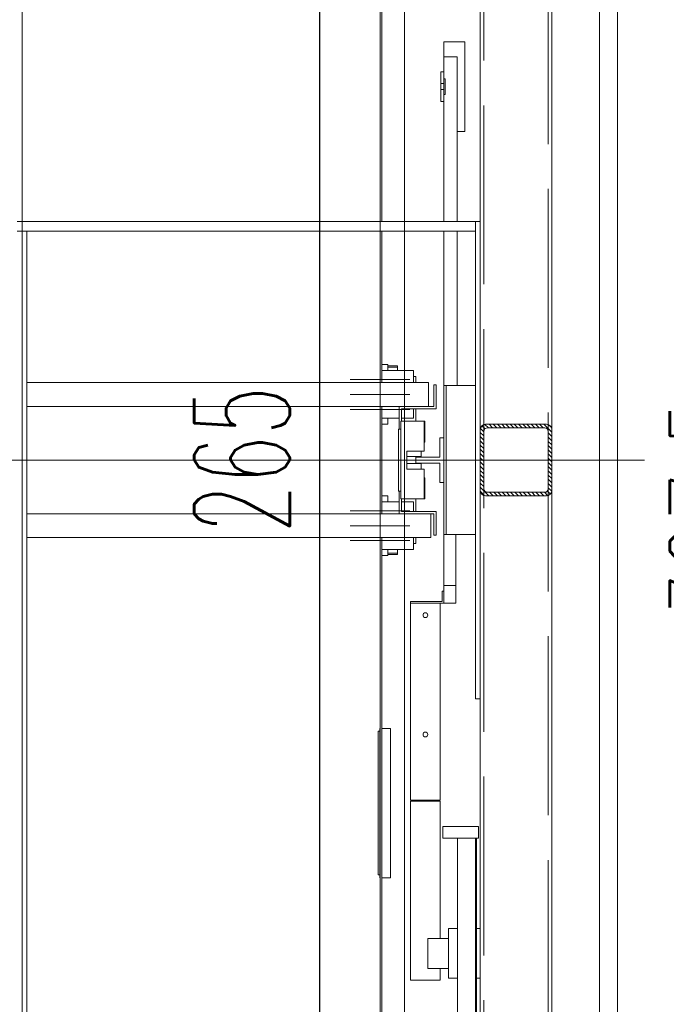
# Model space of a CAD drawing. Header units: millimetres. Extents: x 402 to 79005, y -7782 to 89952.
# Tile 181 of 256: x 26389 to 26497, y 29558 to 29723. Entities that reach past the tile are written whole.
import ezdxf

# ---------------------------------------------------------------- set-up
doc = ezdxf.new("R2010")
doc.units = ezdxf.units.MM
doc.header["$LTSCALE"] = 10
doc.linetypes.add('ACAD_ISO02W100', pattern=[15, 12, -3])
doc.layers.get('0').update_dxf_attribs({"lineweight": 0})
doc.layers.get('Defpoints').update_dxf_attribs({"color": 253})
for name, color, linetype, lineweight in [('0_A_DŹWIG OSOBOWY', 5, 'Continuous', 0), ('0_A_WYMIAROWANIE', 1, 'Continuous', 5), ('0_SZKLANA ELEWACJA SZYBU WINDOWEGO', 132, 'Continuous', 0), ('0_wymiarowanie', 1, 'Continuous', 0), ('A_SZYB WINDOWY', 7, 'Continuous', 0), ('AS_Belki', 145, 'Continuous', 0)]:
    doc.layers.add(name, color=color, linetype=linetype, lineweight=lineweight)
doc.styles.add('SIMPLEXD', font='simplex.shx', dxfattribs={"width": 0.6})
doc.dimstyles.new('1-100', dxfattribs={"dimtxt": 16, "dimasz": 5, "dimexe": 0, "dimexo": 0, "dimgap": 5, "dimtad": 1, "dimdec": 1, "dimtxsty": 'SIMPLEXD', "dimcen": 5, "dimclrt": 256, "dimadec": 0, "dimazin": 0, "dimtfac": 1, "dimtdec": 0, "dimtix": 1, "dimtmove": 1, "dimatfit": 3, "dimldrblk": 'LP', "dimfxl": 0, "dimarcsym": 0})

# ---------------------------------------------------------------- blocks, each defined once
blk = doc.blocks.new('zw$BBA8')
for p, q in [((630.1, 106.1), (630.1, 3306.1)), ((1598.1, 181.1), (1598.1, 3231.1)), ((1398.1, 2106.1), (1398.1, 3031.1)), ((1398.1, 3031.1), (1398.1, 381.1)), ((1271.1, 616.1), (1271.1, 2796.1)), ((1271.1, 616.1), (1271.1, 2796.1)), ((1271.1, 616.1), (1271.1, 2796.1)), ((1271.1, 616.1), (1271.1, 2796.1)), ((1233.1, 2106.1), (1233.1, 2759.1)), ((1230.1, 2756.1), (1230.1, 2106.1)), ((1230.1, 1916.1), (1230.1, 2756.1)), ((1372.1, 2407.1), (1337.1, 2407.1)), ((1337.1, 2407.1), (1337.1, 2382.1)), ((1372.1, 2257.1), (1372.1, 2407.1)), ((1359.1, 2382.1), (1337.1, 2382.1)), ((1337.1, 2382.1), (1337.1, 2345.4)), ((1359.1, 2106.1), (1359.1, 2382.1)), ((1337.1, 2357.1), (1332.1, 2357.1)), ((1332.1, 2357.1), (1332.1, 2337.1)), ((1337.1, 2337.1), (1337.1, 2357.1)), ((1339.1, 2345.4), (1337.1, 2345.4)), ((1337.1, 2345.4), (1337.1, 2318.9)), ((1339.1, 2318.9), (1339.1, 2345.4)), ((1337.1, 2337.1), (1332.1, 2337.1)), ((1332.1, 2337.1), (1332.1, 2327.1)), ((1337.1, 2327.1), (1337.1, 2337.1)), ((1332.1, 2327.1), (1337.1, 2327.1)), ((1332.1, 2327.1), (1332.1, 2307.1)), ((1337.1, 2307.1), (1337.1, 2327.1)), ((1337.1, 2318.9), (1337.1, 2106.1)), ((1337.1, 2318.9), (1339.1, 2318.9)), ((1332.1, 2307.1), (1337.1, 2307.1)), ((1359.1, 2257.1), (1372.1, 2257.1)), ((1390.1, 2106.1), (622.1, 2106.1)), ((1390.1, 2090.1), (1390.1, 2106.1)), ((1398.1, 2106.1), (1390.1, 2106.1)), ((1390.1, 2106.1), (1390.1, 1306.1)), ((1398.1, 1306.1), (1398.1, 2106.1)), ((622.1, 2090.1), (1390.1, 2090.1)), ((638.1, 2090.1), (622.1, 2090.1)), ((638.1, 381.1), (638.1, 2090.1)), ((1230.1, 2090.1), (1230.1, 1916.1)), ((1233.1, 1836.1), (1233.1, 2090.1)), ((1337.1, 2090.1), (1337.1, 1831.1)), ((1359.1, 1831.1), (1359.1, 2090.1)), ((1230.1, 1916.1), (1230.1, 1906.1)), ((630.1, 1498.1), (630.1, 1914.1)), ((1230.1, 1906.1), (1230.1, 1776.1)), ((1235, 1866.1), (1233.1, 1866.1)), ((1239.3, 1866.1), (1235, 1866.1)), ((1242.1, 1866.1), (1239.3, 1866.1)), ((1243.1, 1866.1), (1242.1, 1866.1)), ((1243.1, 1856.1), (1243.1, 1866.1)), ((1251.5, 1856.1), (1233.1, 1856.1)), ((1259.1, 1864.1), (1243.1, 1864.1)), ((1243.1, 1862.1), (1259.1, 1862.1)), ((1259.1, 1862.1), (1243.1, 1862.1)), ((1269.7, 1856.1), (1251.5, 1856.1)), ((1259.1, 1862.1), (1259.1, 1864.1)), ((1259.1, 1856.1), (1259.1, 1862.1)), ((1281.8, 1856.1), (1269.7, 1856.1)), ((1286.1, 1856.1), (1281.8, 1856.1)), ((1286.1, 1836.1), (1286.1, 1856.1)), ((1311.1, 1836.1), (638.1, 1836.1)), ((1180.1, 1841.1), (1280.1, 1841.1)), ((1290.1, 1846.1), (1286.1, 1846.1)), ((1290.1, 1836.1), (1290.1, 1846.1)), ((1311.1, 1796.1), (1311.1, 1836.1)), ((1324.1, 1832.1), (1320.1, 1832.1)), ((1320.1, 1832.1), (1320.1, 1796.1)), ((1324.1, 1792.1), (1324.1, 1832.1)), ((1180.1, 1816.1), (1280.1, 1816.1)), ((1341.1, 1831.1), (1337.1, 1831.1)), ((1337.1, 1831.1), (1337.1, 1581.1)), ((1390.1, 1831.1), (1341.1, 1831.1)), ((1341.1, 1831.1), (1341.1, 1581.1)), ((1341.1, 1581.1), (1341.1, 1831.1)), ((638.1, 1796.1), (1311.1, 1796.1)), ((1180.1, 1791.1), (1280.1, 1791.1)), ((1233.1, 1616.1), (1233.1, 1796.1)), ((1320.1, 1796.1), (1262.1, 1796.1)), ((1262.1, 1796.1), (1262.1, 1758.1)), ((1266.1, 1792.1), (1324.1, 1792.1)), ((1266.1, 1771.1), (1266.1, 1792.1)), ((1286.1, 1776.1), (1286.1, 1792.1)), ((1290.1, 1771.1), (1290.1, 1792.1)), ((1230.1, 1776.1), (1230.1, 1756.1)), ((1233.1, 1776.1), (1251.5, 1776.1)), ((1233.1, 1766.1), (1235, 1766.1)), ((1235, 1766.1), (1239.3, 1766.1)), ((1239.3, 1766.1), (1242.1, 1766.1)), ((1242.1, 1766.1), (1243.1, 1766.1)), ((1243.1, 1766.1), (1243.1, 1776.1)), ((1251.5, 1776.1), (1262.1, 1776.1)), ((1265.1, 1771.1), (1265.1, 1641.1)), ((1304.1, 1771.1), (1265.1, 1771.1)), ((1266.1, 1776.1), (1269.7, 1776.1)), ((1269.7, 1776.1), (1281.8, 1776.1)), ((1281.8, 1776.1), (1286.1, 1776.1)), ((1304.1, 1721.1), (1304.1, 1771.1)), ((1305.1, 1771.1), (1304.1, 1771.1)), ((1305.1, 1736.1), (1305.1, 1771.1)), ((1230.1, 1756.1), (1230.1, 1656.1)), ((1265.1, 1758.1), (1261.1, 1758.1)), ((1261.1, 1758.1), (1261.1, 1654.1)), ((1304.1, 1736.1), (1305.1, 1736.1)), ((1337.1, 1743.6), (1330.1, 1743.6)), ((1330.1, 1743.6), (1330.1, 1711.1)), ((1337.1, 1668.6), (1337.1, 1743.6)), ((1275.1, 1691.1), (1275.1, 1721.1)), ((1275.1, 1721.1), (1304.1, 1721.1)), ((1299.1, 1721.1), (1275.1, 1721.1)), ((1299.1, 1712.1), (1299.1, 1721.1)), ((-576.9, 1706.1), (1673.1, 1706.1)), ((1124.1, 1706.1), (136.1, 1706.1)), ((1336.1, 1706.1), (1124.1, 1706.1)), ((1275.1, 1712.1), (1299.1, 1712.1)), ((1299.1, 1700.1), (1275.1, 1700.1)), ((1290.1, 1700.1), (1290.1, 1712.1)), ((1330.1, 1711.1), (1290.1, 1711.1)), ((1290.1, 1701.1), (1330.1, 1701.1)), ((1299.1, 1691.1), (1299.1, 1700.1)), ((1330.1, 1701.1), (1330.1, 1668.6)), ((1304.1, 1691.1), (1275.1, 1691.1)), ((1275.1, 1691.1), (1299.1, 1691.1)), ((1304.1, 1641.1), (1304.1, 1691.1)), ((1305.1, 1676.1), (1304.1, 1676.1)), ((1305.1, 1641.1), (1305.1, 1676.1)), ((1330.1, 1668.6), (1337.1, 1668.6)), ((1230.1, 1656.1), (1230.1, 1636.1)), ((1261.1, 1654.1), (1265.1, 1654.1)), ((1262.1, 1654.1), (1262.1, 1616.1)), ((1230.1, 1636.1), (1230.1, 1506.1)), ((1235, 1646.1), (1233.1, 1646.1)), ((1251.5, 1636.1), (1233.1, 1636.1)), ((1239.3, 1646.1), (1235, 1646.1)), ((1242.1, 1646.1), (1239.3, 1646.1)), ((1243.1, 1646.1), (1242.1, 1646.1)), ((1243.1, 1636.1), (1243.1, 1646.1)), ((1262.1, 1636.1), (1251.5, 1636.1)), ((1265.1, 1641.1), (1304.1, 1641.1)), ((1266.1, 1620.1), (1266.1, 1641.1)), ((1269.7, 1636.1), (1266.1, 1636.1)), ((1281.8, 1636.1), (1269.7, 1636.1)), ((1286.1, 1636.1), (1281.8, 1636.1)), ((1286.1, 1620.1), (1286.1, 1636.1)), ((1290.1, 1620.1), (1290.1, 1641.1)), ((1304.1, 1641.1), (1305.1, 1641.1)), ((1180.1, 1621.1), (1280.1, 1621.1)), ((1324.1, 1620.1), (1266.1, 1620.1)), ((1324.1, 1580.1), (1324.1, 1620.1)), ((1315.1, 1616.1), (638.1, 1616.1)), ((1262.1, 1616.1), (1320.1, 1616.1)), ((1315.1, 1576.1), (1315.1, 1616.1)), ((1320.1, 1616.1), (1320.1, 1580.1)), ((1180.1, 1596.1), (1280.1, 1596.1)), ((638.1, 1576.1), (1315.1, 1576.1)), ((1180.1, 1571.1), (1280.1, 1571.1)), ((1233.1, 653.1), (1233.1, 1576.1)), ((1286.1, 1556.1), (1286.1, 1576.1)), ((1290.1, 1566.1), (1290.1, 1576.1)), ((1320.1, 1580.1), (1324.1, 1580.1)), ((1337.1, 1581.1), (1337.1, 1496.1)), ((1337.1, 1581.1), (1341.1, 1581.1)), ((1341.1, 1581.1), (1390.1, 1581.1)), ((1357.1, 1496.1), (1357.1, 1581.1)), ((1233.1, 1556.1), (1251.5, 1556.1)), ((1243.1, 1546.1), (1243.1, 1556.1)), ((1251.5, 1556.1), (1269.7, 1556.1)), ((1259.1, 1550.1), (1259.1, 1556.1)), ((1269.7, 1556.1), (1281.8, 1556.1)), ((1281.8, 1556.1), (1286.1, 1556.1)), ((1286.1, 1566.1), (1290.1, 1566.1)), ((1233.1, 1546.1), (1235, 1546.1)), ((1235, 1546.1), (1239.3, 1546.1)), ((1239.3, 1546.1), (1242.1, 1546.1)), ((1242.1, 1546.1), (1243.1, 1546.1)), ((1243.1, 1550.1), (1259.1, 1550.1)), ((1259.1, 1550.1), (1243.1, 1550.1)), ((1243.1, 1548.1), (1259.1, 1548.1)), ((1259.1, 1548.1), (1259.1, 1550.1)), ((1230.1, 1506.1), (1230.1, 1496.1)), ((1230.1, 1496.1), (1230.1, 656.1)), ((1230.1, 656.1), (1230.1, 1496.1)), ((1337.1, 1486.1), (1334.1, 1486.1)), ((1334.1, 1486.1), (1334.1, 1469.1)), ((1337.1, 1496.1), (1357.1, 1496.1)), ((1357.1, 1496.1), (1337.1, 1496.1)), ((1337.1, 1496.1), (1337.1, 1466.1)), ((1337.1, 1466.1), (1337.1, 1486.1)), ((1357.1, 1466.1), (1357.1, 1496.1)), ((1334.1, 1469.1), (1281.1, 1469.1)), ((1281.1, 1469.1), (1281.1, 1466.1)), ((1281.1, 1466.1), (1337.1, 1466.1)), ((1331.1, 1466.1), (1281.1, 1466.1)), ((1281.1, 1466.1), (1281.1, 1136.1)), ((1331.1, 1136.1), (1331.1, 1466.1)), ((1337.1, 1466.1), (1357.1, 1466.1)), ((1302.4, 1447.6), (1302.1, 1446.1)), ((1302.1, 1446.1), (1302.4, 1444.6)), ((1303.2, 1448.9), (1302.4, 1447.6)), ((1302.4, 1444.6), (1303.2, 1443.3)), ((1304.5, 1449.8), (1303.2, 1448.9)), ((1303.2, 1443.3), (1304.5, 1442.4)), ((1306.1, 1450.1), (1304.5, 1449.8)), ((1304.5, 1442.4), (1306.1, 1442.1)), ((1307.6, 1449.8), (1306.1, 1450.1)), ((1306.1, 1442.1), (1307.6, 1442.4)), ((1308.9, 1448.9), (1307.6, 1449.8)), ((1307.6, 1442.4), (1308.9, 1443.3)), ((1309.8, 1447.6), (1308.9, 1448.9)), ((1308.9, 1443.3), (1309.8, 1444.6)), ((1310.1, 1446.1), (1309.8, 1447.6)), ((1309.8, 1444.6), (1310.1, 1446.1)), ((1390.1, 1306.1), (1398.1, 1306.1)), ((1398.1, 920.9), (1398.1, 1306.1)), ((1230.1, 1256.1), (1230, 1256.1)), ((1230, 1256.1), (1230, 1006.1)), ((1247.5, 1256.1), (1233.1, 1256.1)), ((1247.5, 1006.1), (1247.5, 1256.1)), ((1230, 1251.6), (1227.1, 1251.6)), ((1227.1, 1251.6), (1227.1, 1010.6)), ((1302.4, 1247.6), (1302.1, 1246.1)), ((1302.1, 1246.1), (1302.4, 1244.6)), ((1303.2, 1248.9), (1302.4, 1247.6)), ((1302.4, 1244.6), (1303.2, 1243.3)), ((1304.5, 1249.8), (1303.2, 1248.9)), ((1303.2, 1243.3), (1304.5, 1242.4)), ((1306.1, 1250.1), (1304.5, 1249.8)), ((1304.5, 1242.4), (1306.1, 1242.1)), ((1307.6, 1249.8), (1306.1, 1250.1)), ((1306.1, 1242.1), (1307.6, 1242.4)), ((1308.9, 1248.9), (1307.6, 1249.8)), ((1307.6, 1242.4), (1308.9, 1243.3)), ((1309.8, 1247.6), (1308.9, 1248.9)), ((1308.9, 1243.3), (1309.8, 1244.6)), ((1310.1, 1246.1), (1309.8, 1247.6)), ((1309.8, 1244.6), (1310.1, 1246.1)), ((1281.1, 1136.1), (1331.1, 1136.1)), ((1331.1, 1134.1), (1281.1, 1134.1)), ((1281.1, 1134.1), (1281.1, 834.1)), ((1331.1, 904.1), (1331.1, 1134.1)), ((1395.1, 1092.1), (1335.1, 1092.1)), ((1335.1, 1092.1), (1335.1, 1072.1)), ((1395.1, 1072.1), (1395.1, 1092.1)), ((1335.1, 1072.1), (1395.1, 1072.1)), ((1390.1, 1072.1), (1360.1, 1072.1)), ((1360.1, 1072.1), (1360.1, 686.1)), ((1390.1, 686.1), (1390.1, 1072.1)), ((1391.6, 686.1), (1391.6, 1072.1)), ((1227.1, 1010.6), (1230, 1010.6)), ((1230, 1006.1), (1230.1, 1006.1)), ((1233.1, 1006.1), (1247.5, 1006.1)), ((1360.1, 920.9), (1345.1, 920.9)), ((1345.1, 920.9), (1345.1, 837.4)), ((1398.1, 920.9), (1391.6, 920.9)), ((1398.1, 837.4), (1398.1, 920.9)), ((1345.1, 904.1), (1310.1, 904.1)), ((1310.1, 904.1), (1310.1, 902.2)), ((1310.1, 902.2), (1310.1, 896.8)), ((1310.1, 896.8), (1310.1, 888.7)), ((1345.1, 902.2), (1345.1, 904.1)), ((1345.1, 896.8), (1345.1, 902.2)), ((1345.1, 888.7), (1345.1, 896.8)), ((1310.1, 888.7), (1310.1, 879.1)), ((1310.1, 879.1), (1310.1, 869.5)), ((1345.1, 879.1), (1345.1, 888.7)), ((1345.1, 869.5), (1345.1, 879.1)), ((1310.1, 869.5), (1310.1, 861.4)), ((1310.1, 861.4), (1310.1, 856)), ((1345.1, 861.4), (1345.1, 869.5)), ((1345.1, 856), (1345.1, 861.4)), ((1310.1, 856), (1310.1, 854.1)), ((1310.1, 854.1), (1345.1, 854.1)), ((1331.1, 834.1), (1331.1, 854.1)), ((1345.1, 854.1), (1345.1, 856)), ((1281.1, 834.1), (1331.1, 834.1)), ((1345.1, 837.4), (1360.1, 837.4)), ((1391.6, 837.4), (1398.1, 837.4)), ((1398.1, 381.1), (1398.1, 837.4))]:
    blk.add_line(p, q)
blk = doc.blocks.new('*D3959')
at = {"layer": '0_wymiarowanie', "color": 0, "lineweight": -2}
for p, q in [((26444.01, 29782.08), (26439.01, 29782.08)), ((26439.01, 29777.08), (26439.01, 29522.08)), ((26444.01, 29517.08), (26439.01, 29517.08))]:
    blk.add_line(p, q, dxfattribs=at)
at = {"layer": '0_wymiarowanie', "color": 0, "lineweight": 9}
for points in [[(26439.85, 29777.08), (26438.18, 29777.08), (26439.01, 29782.08)], [(26438.18, 29522.08), (26439.85, 29522.08), (26439.01, 29517.08)]]:
    blk.add_solid(points, dxfattribs=at)
at = {"layer": 'Defpoints', "color": 0, "lineweight": 9}
for p in [(26453.11, 29782.08), (26439.01, 29517.08), (26447.08, 29517.08)]:
    blk.add_point(p, dxfattribs=at)
at = {"layer": '0_wymiarowanie', "insert": (26426.01, 29649.58), "char_height": 16, "attachment_point": 5, "rotation": 90, "style": 'SIMPLEXD'}
blk.add_mtext('265', dxfattribs=at)
blk = doc.blocks.new('LP')
for p, q in [((0, 1), (0, 0)), ((0, 0), (-1, 0)), ((0, -1), (0, 0)), ((0, 0), (1, 0))]:
    blk.add_line(p, q)
at = {"const_width": 0.2}
blk.add_lwpolyline([(0.707, 0.707), (-0.707, -0.707)], dxfattribs=at)
blk = doc.blocks.new('*D4049')
at = {"layer": '0_A_WYMIAROWANIE', "color": 0, "lineweight": -2}
for p, q in [((26517.71, 29805.04), (26522.71, 29805.04)), ((26522.71, 29800.04), (26522.71, 29482.5)), ((26517.71, 29477.5), (26522.71, 29477.5))]:
    blk.add_line(p, q, dxfattribs=at)
at = {"layer": '0_A_WYMIAROWANIE', "color": 0, "lineweight": 9}
for points in [[(26523.54, 29800.04), (26521.88, 29800.04), (26522.71, 29805.04)], [(26521.88, 29482.5), (26523.54, 29482.5), (26522.71, 29477.5)]]:
    blk.add_solid(points, dxfattribs=at)
at = {"layer": 'Defpoints', "color": 0, "lineweight": 9}
for p in [(26488.95, 29805.04), (26488.95, 29477.5), (26522.71, 29477.5)]:
    blk.add_point(p, dxfattribs=at)
at = {"layer": '0_A_WYMIAROWANIE', "insert": (26508.19, 29641.27), "char_height": 16, "attachment_point": 5, "rotation": 90, "style": 'SIMPLEXD'}
blk.add_mtext('327,5', dxfattribs=at)

msp = doc.modelspace()

# ---------------------------------------------------------------- hatches: boundary and pattern name
at = {"layer": 'AS_Belki'}
h = msp.add_hatch(dxfattribs=at)
h.set_pattern_fill('HYPECUTREGION', color=10, scale=0.5, angle=270, style=0, pattern_type=2)
h.set_pattern_definition([(315, (26505.57455, 29433.53934), (0.3535534, 0.3535534), [])])
h.paths.add_polyline_path([(26477.953, 29644.439), (26477.953, 29654.639, 0.4142136), (26477.053, 29655.539), (26466.853, 29655.539, 0.4142136), (26465.953, 29654.639), (26465.953, 29644.439, 0.4142136), (26466.853, 29643.539), (26477.053, 29643.539, 0.4142136)], flags=0)
h.paths.add_polyline_path([(26477.353, 29654.339), (26477.353, 29644.739, -0.4142136), (26476.753, 29644.139), (26467.153, 29644.139, -0.4142136), (26466.553, 29644.739), (26466.553, 29654.339, -0.4142136), (26467.153, 29654.939), (26476.753, 29654.939, -0.4142136)], flags=0)

# ---------------------------------------------------------------- linework, layer by layer
at = {"layer": '0_A_DŹWIG OSOBOWY', "lineweight": 0}
msp.add_lwpolyline([(26295.953, 29516.999), (26465.953, 29516.999), (26465.953, 29781.999), (26295.953, 29781.999)], close=True, dxfattribs=at)
at = {"layer": '0_SZKLANA ELEWACJA SZYBU WINDOWEGO'}
for points in [[(26208.953, 29805.039), (26488.953, 29805.039), (26488.953, 29494.039), (26208.953, 29494.039)], [(26211.953, 29802.039), (26485.953, 29802.039), (26485.953, 29497.039), (26211.953, 29497.039)]]:
    msp.add_lwpolyline(points, close=True, dxfattribs=at)
at = {"layer": 'AS_Belki', "linetype": 'Continuous', "ltscale": 0.25}
for p, q in [((26465.953, 29783.999), (26465.953, 29514.999)), ((26477.953, 29514.999), (26477.953, 29783.999)), ((26465.953, 29654.639), (26465.953, 29644.439)), ((26466.553, 29644.739), (26466.553, 29654.339)), ((26477.053, 29655.539), (26466.853, 29655.539)), ((26467.153, 29654.939), (26476.753, 29654.939)), ((26477.353, 29654.339), (26477.353, 29644.739)), ((26477.953, 29654.639), (26477.953, 29644.439)), ((26466.853, 29643.539), (26477.053, 29643.539)), ((26476.753, 29644.139), (26467.153, 29644.139))]:
    msp.add_line(p, q, dxfattribs=at)
at = {"layer": 'AS_Belki', "color": 84, "linetype": 'ACAD_ISO02W100', "ltscale": 0.25}
for p, q in [((26466.553, 29783.999), (26466.553, 29514.999)), ((26477.353, 29514.999), (26477.353, 29783.999))]:
    msp.add_line(p, q, dxfattribs=at)
at = {"layer": 'AS_Belki', "linetype": 'Continuous', "ltscale": 0.25}
for centre, start, end in [((26466.853, 29654.639), 90, 180), ((26477.053, 29654.639), 0, 90), ((26466.853, 29644.439), 180, 270), ((26477.053, 29644.439), 270, 0)]:
    msp.add_arc(centre, 0.9, start, end, dxfattribs=at)
at = {"layer": 'AS_Belki', "linetype": 'Continuous', "ltscale": 0.25, "extrusion": (-1.5136e-13, 6.27875e-14, -1)}
msp.add_arc((-26467.153, 29654.339, 0), 0.6, 0, 90, dxfattribs=at)
at = {"layer": 'AS_Belki', "linetype": 'Continuous', "ltscale": 0.25, "extrusion": (1.76696e-13, 3.78956e-14, -1)}
msp.add_arc((-26476.753, 29654.339, 0), 0.6, 90, 180, dxfattribs=at)
at = {"layer": 'AS_Belki', "linetype": 'Continuous', "ltscale": 0.25, "extrusion": (-1.5136e-13, -6.27875e-14, -1)}
msp.add_arc((-26467.153, 29644.739, 0), 0.6, 270, 0, dxfattribs=at)
at = {"layer": 'AS_Belki', "linetype": 'Continuous', "ltscale": 0.25, "extrusion": (6.30096e-14, -1.51582e-13, -1)}
msp.add_arc((-26476.753, 29644.739, 0), 0.6, 180, 270, dxfattribs=at)

# ---------------------------------------------------------------- block references
at = {"layer": 'A_SZYB WINDOWY', "xscale": 0.09999999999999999, "yscale": 0.09999999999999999, "zscale": 0.09999999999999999}
msp.add_blockref('zw$BBA8', (26326.147, 29478.928), dxfattribs=at)

# ---------------------------------------------------------------- dimensions: what is measured, and where the dimension line sits
at = {"layer": '0_A_WYMIAROWANIE', "color": 1}
dim = msp.add_linear_dim(base=(26522.709, 29477.499), p1=(26488.953, 29805.039), p2=(26488.953, 29477.499), angle=90, dimstyle='1-100', dxfattribs=at)
dim.commit()
dim.dimension.update_dxf_attribs({"geometry": '*D4049', "text_midpoint": (26508.185, 29641.269)})
at = {"layer": '0_wymiarowanie'}
dim = msp.add_linear_dim(base=(26439.012, 29517.08), p1=(26453.109, 29782.08), p2=(26447.077, 29517.08), angle=90, dimstyle='1-100', dxfattribs=at)
dim.commit()
dim.dimension.update_dxf_attribs({"geometry": '*D3959', "text_midpoint": (26426.012, 29649.58)})

doc.saveas('drawing.dxf')
